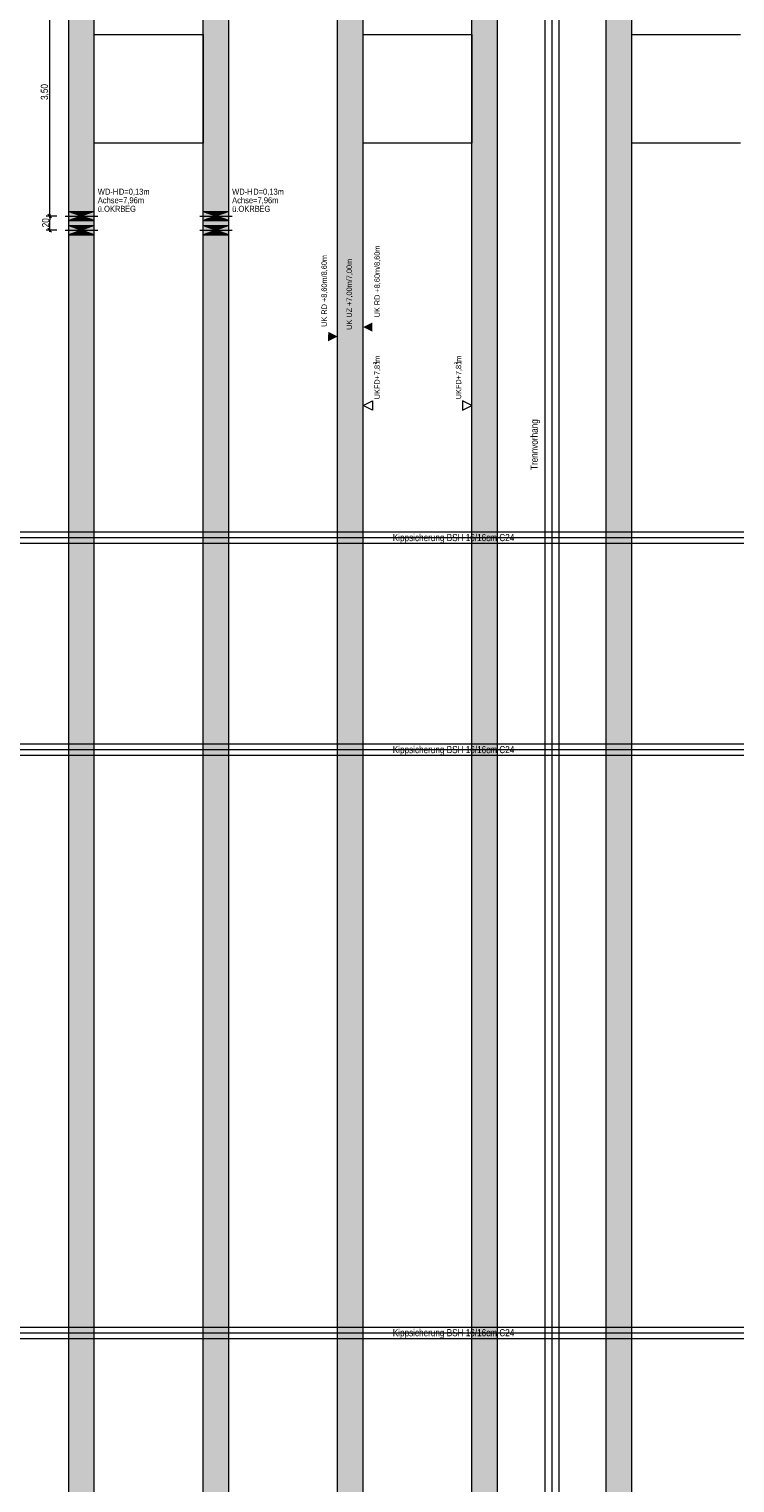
# Model space of a CAD drawing. Extents: x -720 to 300, y 62 to 1107.
# Tile 27 of 117: x -450 to -251, y 335 to 747. Entities that reach past the tile are written whole.
import ezdxf
from ezdxf.lldxf.tags import DXFTag

# ---------------------------------------------------------------- set-up
doc = ezdxf.new("R2010")
doc.units = 0
doc.layers.get('0').update_dxf_attribs({"lineweight": 35})
for name, color, linetype, lineweight, true_color in [('00_Beschriftung UZ', 3, 'Continuous', 13, 0x00ff00), ('30 -34 Innenwände- 11 Durchbruch', 4, 'Continuous', 9, 0x00ffff), ('30 -35 Decken- 1 Konstruktion-Träger- Stahlbeton', 7, 'grob-A06G9FGE8I', 13, 0x33aa00), ('60- 61 allgemeine Ausstattung- 1 Möbel', 7, 'Continuous', 9, 0x00cccc), ('70 -72 Beschriftung- 1 Beschriftung allgemein', 7, 'Continuous', 9, 0xff6633), ('70 -76 Bemaßung- 2 Allgemein', 9, 'Continuous', 5, 0x808080)]:
    doc.layers.add(name, color=color, linetype=linetype, lineweight=lineweight, true_color=true_color)
doc.layers.add('70 -71 Achsen- 1 Gebäudeachsen', color=7, linetype='STRICHPUNKT2-A06G9FGD8I', lineweight=18)
doc.layers.add('Keine', color=7, linetype='Continuous', lineweight=9)
doc.layers.add('iwb_Schraffur_Unterzug', color=7, linetype='Continuous', lineweight=5, true_color=0xffffcc, plot=False)
doc.styles.get("Standard").update_dxf_attribs({"font": 'ARIALN.TTF'})
tags = doc.linetypes.add('grob-A06G9FGE8I', pattern=[14, 3, -8, 3]).pattern_tags.tags
tags[8:9] = [DXFTag(74, 4), DXFTag(75, 0), DXFTag(340, '0'), DXFTag(46, 0.0), DXFTag(50, 0.0), DXFTag(44, 0.0), DXFTag(45, 0.0)]
tags[6:7] = [DXFTag(74, 4), DXFTag(75, 0), DXFTag(340, '0'), DXFTag(46, 0.0), DXFTag(50, 0.0), DXFTag(44, 0.0), DXFTag(45, 0.0)]
tags[4:5] = [DXFTag(74, 4), DXFTag(75, 0), DXFTag(340, '0'), DXFTag(46, 0.0), DXFTag(50, 0.0), DXFTag(44, 0.0), DXFTag(45, 0.0)]
tags = doc.linetypes.add('STRICHPUNKT2-A06G9FGD8I', pattern=[12.7, 6.35, -3.175, 0, -3.175]).pattern_tags.tags
tags[10:11] = [DXFTag(74, 4), DXFTag(75, 0), DXFTag(340, '0'), DXFTag(46, 0.0), DXFTag(50, 0.0), DXFTag(44, 0.0), DXFTag(45, 0.0)]
tags[8:9] = [DXFTag(74, 4), DXFTag(75, 0), DXFTag(340, '0'), DXFTag(46, 0.0), DXFTag(50, 0.0), DXFTag(44, 0.0), DXFTag(45, 0.0)]
tags[6:7] = [DXFTag(74, 4), DXFTag(75, 0), DXFTag(340, '0'), DXFTag(46, 0.0), DXFTag(50, 0.0), DXFTag(44, 0.0), DXFTag(45, 0.0)]
tags[4:5] = [DXFTag(74, 4), DXFTag(75, 0), DXFTag(340, '0'), DXFTag(46, 0.0), DXFTag(50, 0.0), DXFTag(44, 0.0), DXFTag(45, 0.0)]

# ---------------------------------------------------------------- blocks, each defined once
blk = doc.blocks.new('Referenz-A06G9FGF8I')
at = {"layer": '00_Beschriftung UZ', "color": 0, "linetype": 'Continuous', "lineweight": 5, "ltscale": 0.13}
for p, q in [((-355.71, 640.25), (-353.04, 641.59)), ((-353.04, 638.92), (-355.71, 640.25)), ((-353.04, 641.59), (-353.04, 638.92)), ((-327.57, 641.59), (-327.58, 638.92)), ((-327.58, 638.92), (-324.91, 640.25)), ((-324.91, 640.25), (-327.57, 641.59))]:
    blk.add_line(p, q, dxfattribs=at)
at = {"layer": '00_Beschriftung UZ', "color": 0, "linetype": 'Continuous', "lineweight": 0, "ltscale": 0.13}
for points in [[(-353.04, 661.08), (-355.71, 662.42), (-353.04, 663.76)], [(-365.58, 658.41), (-362.91, 659.75), (-365.57, 661.08)]]:
    blk.add_solid(points, dxfattribs=at)
at = {"layer": '30 -34 Innenwände- 11 Durchbruch', "color": 0, "linetype": 'grob-A06G9FGE8I', "ltscale": 0.13}
for p, q in [((-439.91, 693.85), (-430.71, 693.85)), ((-401.91, 693.85), (-392.71, 693.85)), ((-439.91, 689.85), (-430.71, 689.85)), ((-401.91, 689.85), (-392.71, 689.85))]:
    blk.add_line(p, q, dxfattribs=at)
at = {"layer": '30 -34 Innenwände- 11 Durchbruch', "color": 0, "linetype": 'Continuous', "ltscale": 0.13}
for p, q in [((-438.91, 695.15), (-431.71, 695.15)), ((-431.71, 695.15), (-438.91, 692.55)), ((-431.71, 692.55), (-438.91, 695.15)), ((-438.91, 692.55), (-438.91, 695.15)), ((-438.91, 695.15), (-431.71, 692.55)), ((-431.71, 695.15), (-438.91, 692.55)), ((-438.91, 692.55), (-431.71, 692.55)), ((-438.91, 688.55), (-438.91, 691.15)), ((-438.91, 691.15), (-431.71, 688.55)), ((-431.71, 691.15), (-438.91, 688.55)), ((-438.91, 691.15), (-431.71, 691.15)), ((-431.71, 691.15), (-438.91, 688.55)), ((-431.71, 688.55), (-438.91, 691.15)), ((-431.71, 692.55), (-431.71, 695.15)), ((-431.71, 688.55), (-431.71, 691.15)), ((-400.91, 692.55), (-400.91, 695.15)), ((-400.91, 695.15), (-393.71, 692.55)), ((-393.71, 695.15), (-400.91, 692.55)), ((-400.91, 695.15), (-393.71, 695.15)), ((-393.71, 695.15), (-400.91, 692.55)), ((-393.71, 692.55), (-400.91, 695.15)), ((-400.91, 692.55), (-393.71, 692.55)), ((-400.91, 691.15), (-393.71, 691.15)), ((-393.71, 691.15), (-400.91, 688.55)), ((-393.71, 688.55), (-400.91, 691.15)), ((-400.91, 688.55), (-400.91, 691.15)), ((-400.91, 691.15), (-393.71, 688.55)), ((-393.71, 691.15), (-400.91, 688.55)), ((-393.71, 692.55), (-393.71, 695.15)), ((-393.71, 688.55), (-393.71, 691.15)), ((-438.91, 688.55), (-431.71, 688.55)), ((-400.91, 688.55), (-393.71, 688.55))]:
    blk.add_line(p, q, dxfattribs=at)
at = {"layer": '30 -34 Innenwände- 11 Durchbruch', "color": 0, "lineweight": 0}
for points in [[(-435.31, 693.85), (-438.91, 695.15), (-435.31, 695.15)], [(-435.31, 692.55), (-438.91, 692.55), (-435.31, 693.85)], [(-435.31, 689.85), (-438.91, 691.15), (-435.31, 691.15)], [(-435.31, 693.85), (-435.31, 695.15), (-431.71, 695.15)], [(-435.31, 692.55), (-435.31, 693.85), (-431.71, 692.55)], [(-435.31, 689.85), (-435.31, 691.15), (-431.71, 691.15)], [(-397.31, 693.85), (-400.91, 695.15), (-397.31, 695.15)], [(-397.31, 692.55), (-400.91, 692.55), (-397.31, 693.85)], [(-397.31, 689.85), (-400.91, 691.15), (-397.31, 691.15)], [(-397.31, 693.85), (-397.31, 695.15), (-393.71, 695.15)], [(-397.31, 692.55), (-397.31, 693.85), (-393.71, 692.55)], [(-397.31, 689.85), (-397.31, 691.15), (-393.71, 691.15)], [(-435.31, 688.55), (-438.91, 688.55), (-435.31, 689.85)], [(-435.31, 688.55), (-435.31, 689.85), (-431.71, 688.55)], [(-397.31, 688.55), (-400.91, 688.55), (-397.31, 689.85)], [(-397.31, 688.55), (-397.31, 689.85), (-393.71, 688.55)]]:
    blk.add_solid(points, dxfattribs=at)
at = {"layer": '30 -35 Decken- 1 Konstruktion-Träger- Stahlbeton', "color": 0}
for p, q in [((-438.91, 216.85), (-438.91, 763.85)), ((-431.71, 216.85), (-431.71, 763.85)), ((-400.91, 216.85), (-400.91, 763.85)), ((-393.71, 216.85), (-393.71, 763.85)), ((-362.91, 216.85), (-362.91, 763.85)), ((-355.71, 216.85), (-355.71, 763.85)), ((-324.91, 216.85), (-324.91, 763.85)), ((-317.71, 216.85), (-317.71, 763.85)), ((-286.91, 216.85), (-286.91, 763.85)), ((-279.71, 216.85), (-279.71, 763.85)), ((-682.31, 604.45), (-2.31, 604.45)), ((-682.31, 601.25), (-2.31, 601.25)), ((-682.31, 544.45), (-2.31, 544.45)), ((-682.31, 541.25), (-2.31, 541.25)), ((-682.31, 379.45), (-2.31, 379.45)), ((-682.31, 376.25), (-2.31, 376.25))]:
    blk.add_line(p, q, dxfattribs=at)
at = {"layer": '60- 61 allgemeine Ausstattung- 1 Möbel', "color": 0, "linetype": 'Continuous', "ltscale": 0.13}
for p, q in [((-304.31, 761.85), (-304.31, 222.85)), ((-300.31, 761.85), (-300.31, 222.85))]:
    blk.add_line(p, q, dxfattribs=at)
at = {"layer": '70 -71 Achsen- 1 Gebäudeachsen', "color": 0, "linetype": 'STRICHPUNKT2-A06G9FGD8I', "ltscale": 0.18}
for p, q in [((-302.31, 1060.96), (-302.31, 78.35)), ((-682.31, 602.85), (77.24, 602.85)), ((-682.31, 542.85), (77.24, 542.85)), ((-682.31, 377.85), (77.24, 377.85))]:
    blk.add_line(p, q, dxfattribs=at)
at = {"layer": '70 -76 Bemaßung- 2 Allgemein', "color": 0, "linetype": 'Continuous', "ltscale": 0.13}
for p, q in [((-444.34, 694.91), (-444.34, 762.79)), ((-442.34, 693.85), (-445.34, 693.85)), ((-442.34, 693.85), (-445.34, 693.85)), ((-443.81, 693.32), (-444.87, 694.38)), ((-444.87, 694.38), (-443.81, 693.32)), ((-444.34, 693.35), (-444.34, 694.91)), ((-444.34, 694.35), (-444.34, 692.79)), ((-444.34, 690.91), (-444.34, 692.79)), ((-442.34, 689.85), (-445.34, 689.85)), ((-443.81, 689.32), (-444.87, 690.38)), ((-444.34, 689.35), (-444.34, 690.91))]:
    blk.add_line(p, q, dxfattribs=at)
at = {"layer": 'Keine', "color": 0, "linetype": 'grob-A06G9FGE8I', "ltscale": 0.13}
for p, q in [((-431.71, 745.25), (-400.91, 745.25)), ((-431.71, 714.45), (-431.71, 745.25)), ((-400.91, 745.25), (-400.91, 714.45)), ((-355.71, 745.25), (-324.91, 745.25)), ((-355.71, 714.45), (-355.71, 745.25)), ((-324.91, 745.25), (-324.91, 714.45)), ((-279.71, 745.25), (-248.91, 745.25)), ((-279.71, 714.45), (-279.71, 745.25)), ((-400.91, 714.45), (-431.71, 714.45)), ((-324.91, 714.45), (-355.71, 714.45)), ((-248.91, 714.45), (-279.71, 714.45))]:
    blk.add_line(p, q, dxfattribs=at)
at = {"layer": '00_Beschriftung UZ', "color": 0, "linetype": 'Continuous', "lineweight": 5, "ltscale": 0.13, "attachment_point": 1, "rotation": 90}
for s, insert, char_height in [('{\\fArial Narrow;UK RD +8,60m/8,60m}', (-352.48, 665.17), 1.5103), ('{\\fArial Narrow;UK RD +8,60m/8,60m}', (-367.46, 662.5), 1.5103), ('{\\fArial Narrow;m}', (-352.48, 652.59), 1.5103), ('{\\fArial Narrow;m}', (-329.46, 652.59), 1.5103), ('{\\fArial Narrow;2}', (-352.9, 651.89), 1.0069), ('{\\fArial Narrow;+7,81}', (-352.48, 647.61), 1.5103), ('{\\fArial Narrow;2}', (-329.88, 651.89), 1.0069), ('{\\fArial Narrow;+7,81}', (-329.46, 647.61), 1.5103), ('{\\fArial Narrow;FD}', (-352.48, 644.87), 1.5103), ('{\\fArial Narrow;FD}', (-329.46, 644.87), 1.5103), ('{\\fArial Narrow;UK}', (-352.48, 641.98), 1.5103), ('{\\fArial Narrow;UK}', (-329.46, 641.98), 1.5103)]:
    blk.add_mtext(s, dxfattribs=dict(at, insert=insert, char_height=char_height))
at = {"layer": '00_Beschriftung UZ', "color": 0, "linetype": 'ByBlock', "lineweight": 5, "ltscale": 0.13, "insert": (-360.37, 661.64), "char_height": 1.5103, "attachment_point": 1, "rotation": 90}
blk.add_mtext('{\\fArial Narrow;UK UZ +7,00m/7,00m}', dxfattribs=at)
at = {"layer": '30 -34 Innenwände- 11 Durchbruch', "color": 0, "linetype": 'Continuous', "ltscale": 0.13, "char_height": 1.7, "attachment_point": 1}
for s, insert in [('{\\fArial Narrow;WD-H}', (-430.73, 701.58)), ('{\\fArial Narrow;D=0,13m}', (-424.77, 701.58)), ('{\\fArial Narrow;WD-H}', (-392.73, 701.58)), ('{\\fArial Narrow;D=0,13m}', (-386.77, 701.58)), ('{\\fArial Narrow;Achse=}', (-430.73, 699.16)), ('{\\fArial Narrow;ü.OKRB}', (-430.73, 696.73)), ('{\\fArial Narrow;7,96m}', (-423.55, 699.16)), ('{\\fArial Narrow;EG}', (-423.02, 696.73)), ('{\\fArial Narrow;Achse=}', (-392.73, 699.16)), ('{\\fArial Narrow;ü.OKRB}', (-392.73, 696.73)), ('{\\fArial Narrow;7,96m}', (-385.55, 699.16)), ('{\\fArial Narrow;EG}', (-385.02, 696.73))]:
    blk.add_mtext(s, dxfattribs=dict(at, insert=insert))
at = {"layer": '70 -72 Beschriftung- 1 Beschriftung allgemein', "color": 0, "linetype": 'Continuous', "ltscale": 0.13, "char_height": 2.0138, "attachment_point": 1}
for s, insert, rotation in [('{\\fArial Narrow;Trennvorhang}', (-308.29, 621.97), 89.9947), ('{\\fArial Narrow;Kippsicherung BSH 16/16cm C24}', (-347.3, 603.87), 359.9947), ('{\\fArial Narrow;Kippsicherung BSH 16/16cm C24}', (-347.3, 543.87), 359.9947), ('{\\fArial Narrow;Kippsicherung BSH 16/16cm C24}', (-347.3, 378.87), 359.9947)]:
    blk.add_mtext(s, dxfattribs=dict(at, insert=insert, rotation=rotation))
at = {"layer": '70 -76 Bemaßung- 2 Allgemein', "color": 0, "linetype": 'Continuous', "ltscale": 0.13, "char_height": 2.0138, "attachment_point": 1, "rotation": 90}
for s, insert in [('{\\fArial Narrow;3,50}', (-446.85, 726.7)), ('{\\fArial Narrow;20}', (-446.49, 690.65))]:
    blk.add_mtext(s, dxfattribs=dict(at, insert=insert))
blk = doc.blocks.new('Referenz-A06G9FGH8I')
at = {"layer": 'iwb_Schraffur_Unterzug', "linetype": 'Continuous', "ltscale": 0.13}
for points in [[(-434.91, 216.85), (-438.91, 216.85), (-438.91, 763.85), (-431.71, 763.85), (-431.71, 216.85)], [(-396.91, 216.85), (-400.91, 216.85), (-400.91, 763.85), (-393.71, 763.85), (-393.71, 216.85)], [(-358.91, 216.85), (-362.91, 216.85), (-362.91, 763.85), (-355.71, 763.85), (-355.71, 216.85)], [(-320.91, 216.85), (-324.91, 216.85), (-324.91, 763.85), (-317.71, 763.85), (-317.71, 216.85)], [(-282.91, 216.85), (-286.91, 216.85), (-286.91, 763.85), (-279.71, 763.85), (-279.71, 216.85)]]:
    blk.add_hatch(color=256, dxfattribs=at).paths.add_polyline_path(points)

msp = doc.modelspace()

# ---------------------------------------------------------------- block references
at = {"color": 8, "lineweight": 25, "ltscale": 0.25, "true_color": 0x808080}
for name in ['Referenz-A06G9FGF8I', 'Referenz-A06G9FGH8I']:
    msp.add_blockref(name, (0, 0), dxfattribs=at)

doc.saveas('drawing.dxf')
